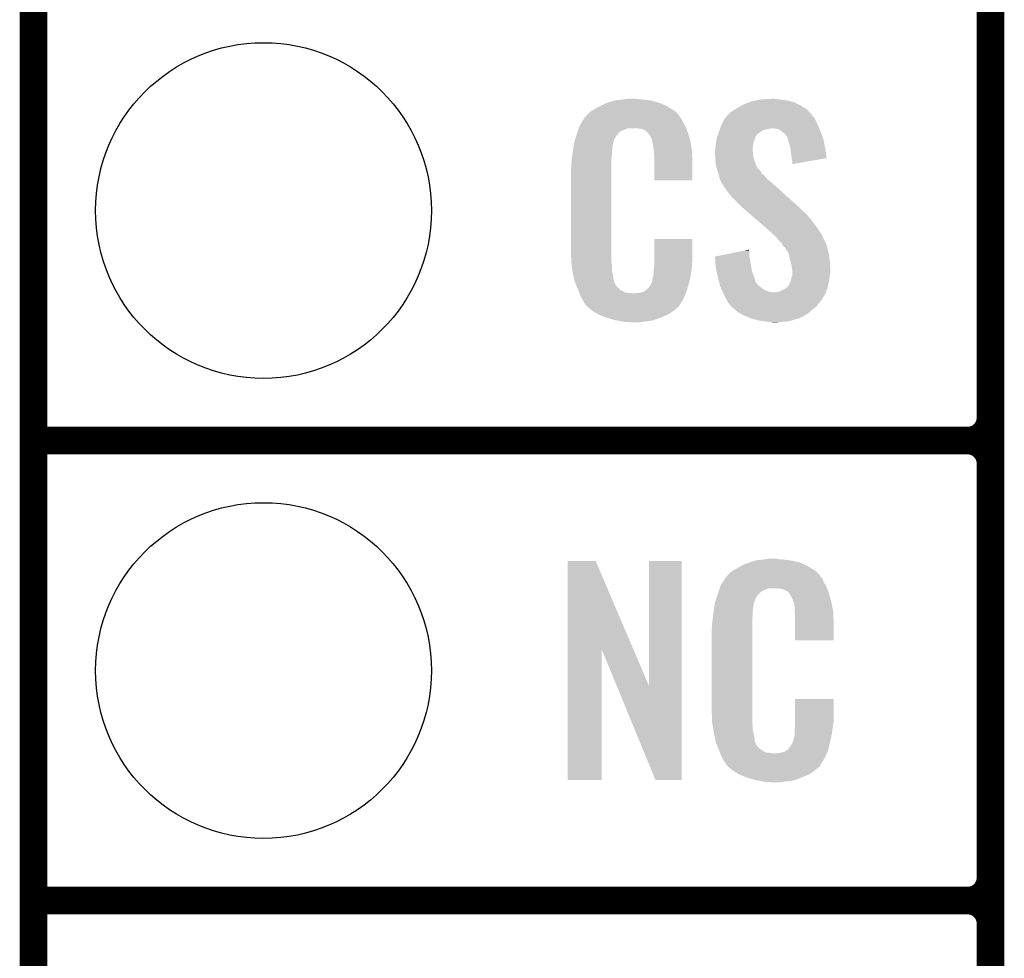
# Model space of a CAD drawing. Extents: x -0.05 to 0.95, y -0.15 to 1.54.
# Tile 5 of 32: x -0.05 to 0.16, y 0.34 to 0.54. Entities that reach past the tile are written whole.
import ezdxf

# ---------------------------------------------------------------- set-up
doc = ezdxf.new("R2010")
doc.units = 0
doc.layers.get('0').update_dxf_attribs({"linetype": 'CONTINUOUS'})
for name, color, linetype in [('GEOMAGNETIC_2_CLICK_V101_GKO', 5, 'CONTINUOUS'), ('GEOMAGNETIC_2_CLICK_V101_GTO', 14, 'CONTINUOUS'), ('GEOMAGNETIC_2_CLICK_V101_GTS', 12, 'CONTINUOUS')]:
    doc.layers.add(name, color=color, linetype=linetype)

# ---------------------------------------------------------------- blocks, each defined once
blk = doc.blocks.new('ROUND_41')
blk.add_circle((0, 0), 0.0365)

msp = doc.modelspace()

# ---------------------------------------------------------------- linework, layer by layer
at = {"layer": 'GEOMAGNETIC_2_CLICK_V101_GKO', "const_width": 0.006}
msp.add_lwpolyline([(-0.05, -0.15), (-0.05, 1.45)], dxfattribs=at)
at = {"layer": 'GEOMAGNETIC_2_CLICK_V101_GTO', "const_width": 0.006}
for points in [[(0.158, -0.022), (0.158, 0.722)], [(0.158, 0.455), (0.158, 0.545)], [(-0.05, 0.45), (0.153, 0.45)], [(-0.05, 0.45), (0.153, 0.45)], [(0.158, 0.355), (0.158, 0.445)], [(-0.05, 0.35), (0.153, 0.35)], [(-0.05, 0.35), (0.153, 0.35)], [(0.158, 0.255), (0.158, 0.345)]]:
    msp.add_lwpolyline(points, dxfattribs=at)
for points in [[(0.153, 0.45, 0.414214), (0.158, 0.455)], [(0.158, 0.445, 0.414214), (0.153, 0.45)], [(0.158, 0.445, 0.414214), (0.153, 0.45)], [(0.153, 0.35, 0.414214), (0.158, 0.355)], [(0.158, 0.345, 0.414214), (0.153, 0.35)], [(0.158, 0.345, 0.414214), (0.153, 0.35)]]:
    msp.add_lwpolyline(points, format="xyb", dxfattribs=at)
at = {"layer": 'GEOMAGNETIC_2_CLICK_V101_GTO'}
for points in [[(0.07167, 0.5219), (0.0723, 0.5223), (0.089, 0.5219), (0.08833, 0.5223)], [(0.0723, 0.5223), (0.0733, 0.5228), (0.08833, 0.5223), (0.0875, 0.5228)], [(0.0733, 0.5228), (0.0737, 0.523), (0.0875, 0.5228), (0.08701, 0.523)], [(0.0737, 0.523), (0.0746, 0.5234), (0.08701, 0.523), (0.08604, 0.5234)], [(0.0746, 0.5234), (0.07493, 0.5235), (0.08604, 0.5234), (0.0858, 0.5235)], [(0.07493, 0.5235), (0.07627, 0.5239), (0.0858, 0.5235), (0.0843, 0.5239)], [(0.07627, 0.5239), (0.0766, 0.524), (0.0843, 0.5239), (0.0835, 0.524)], [(0.0766, 0.524), (0.0778, 0.5241), (0.0835, 0.524), (0.0827, 0.5241)], [(0.0778, 0.5241), (0.0784, 0.5242), (0.0827, 0.5241), (0.0821, 0.5242)], [(0.0784, 0.5242), (0.079, 0.5243), (0.0815, 0.5242), (0.081, 0.5243)], [(0.10248, 0.522), (0.1028, 0.5222), (0.1181, 0.522), (0.11778, 0.5222)], [(0.1028, 0.5222), (0.1038, 0.5228), (0.11778, 0.5222), (0.1168, 0.5228)], [(0.1038, 0.5228), (0.1051, 0.5234), (0.1168, 0.5228), (0.1156, 0.5234)], [(0.1051, 0.5234), (0.10542, 0.5235), (0.1156, 0.5234), (0.1154, 0.5235)], [(0.10542, 0.5235), (0.1067, 0.5239), (0.1154, 0.5235), (0.114, 0.5239)], [(0.1067, 0.5239), (0.1079, 0.5241), (0.114, 0.5239), (0.1126, 0.5241)], [(0.1079, 0.5241), (0.1085, 0.5242), (0.1126, 0.5241), (0.1116, 0.5242)], [(0.1085, 0.5242), (0.1105, 0.5243), (0.1116, 0.5242), (0.1111, 0.5243)], [(0.06915, 0.5192), (0.06968, 0.5201), (0.0912, 0.5192), (0.0907, 0.5201)], [(0.06968, 0.5201), (0.0698, 0.5203), (0.0907, 0.5201), (0.09055, 0.5203)], [(0.0698, 0.5203), (0.07, 0.5204), (0.09055, 0.5203), (0.09047, 0.5204)], [(0.07, 0.5204), (0.07008, 0.5205), (0.09047, 0.5204), (0.0904, 0.5205)], [(0.07008, 0.5205), (0.07024, 0.5207), (0.0904, 0.5205), (0.0903, 0.5207)], [(0.07024, 0.5207), (0.0704, 0.5209), (0.0903, 0.5207), (0.09013, 0.5209)], [(0.0704, 0.5209), (0.07097, 0.5214), (0.09013, 0.5209), (0.0897, 0.5214)], [(0.07097, 0.5214), (0.0712, 0.5216), (0.0897, 0.5214), (0.08942, 0.5216)], [(0.0712, 0.5216), (0.07167, 0.5219), (0.08942, 0.5216), (0.089, 0.5219)], [(0.09993, 0.5194), (0.1003, 0.5201), (0.1201, 0.5194), (0.11975, 0.5201)], [(0.1003, 0.5201), (0.10039, 0.5202), (0.11975, 0.5201), (0.1197, 0.5202)], [(0.10039, 0.5202), (0.10076, 0.5206), (0.1197, 0.5202), (0.1193, 0.5206)], [(0.10076, 0.5206), (0.10094, 0.5208), (0.1193, 0.5206), (0.1192, 0.5208)], [(0.10094, 0.5208), (0.1014, 0.5213), (0.1192, 0.5208), (0.11874, 0.5213)], [(0.1014, 0.5213), (0.1016, 0.5214), (0.11874, 0.5213), (0.11865, 0.5214)], [(0.1016, 0.5214), (0.102, 0.5217), (0.11865, 0.5214), (0.11837, 0.5217)], [(0.102, 0.5217), (0.10248, 0.522), (0.11837, 0.5217), (0.1181, 0.522)], [(0.06832, 0.5173), (0.06854, 0.5179), (0.0777, 0.5173), (0.0792, 0.5179)], [(0.06854, 0.5179), (0.06862, 0.5181), (0.09187, 0.5179), (0.0918, 0.5181)], [(0.06854, 0.5179), (0.06854, 0.5179), (0.0792, 0.5179), (0.0811, 0.5179)], [(0.06862, 0.5181), (0.0688, 0.5186), (0.0918, 0.5181), (0.09153, 0.5186)], [(0.0688, 0.5186), (0.06915, 0.5192), (0.09153, 0.5186), (0.0912, 0.5192)], [(0.0818, 0.5178), (0.0811, 0.5179), (0.09191, 0.5178), (0.09187, 0.5179)], [(0.09921, 0.5178), (0.09925, 0.5179), (0.1099, 0.5178), (0.1103, 0.5179)], [(0.09925, 0.5179), (0.09939, 0.5183), (0.12077, 0.5179), (0.1206, 0.5183)], [(0.09939, 0.5183), (0.0995, 0.5186), (0.1206, 0.5183), (0.12046, 0.5186)], [(0.0995, 0.5186), (0.09993, 0.5194), (0.12046, 0.5186), (0.1201, 0.5194)], [(0.1114, 0.5178), (0.1105, 0.5179), (0.12081, 0.5178), (0.12077, 0.5179)], [(0.06771, 0.5154), (0.06798, 0.5163), (0.0762, 0.5154), (0.0767, 0.5163)], [(0.06798, 0.5163), (0.0681, 0.5167), (0.0767, 0.5163), (0.0771, 0.5167)], [(0.0681, 0.5167), (0.06817, 0.5169), (0.0771, 0.5167), (0.0772, 0.5169)], [(0.06817, 0.5169), (0.06832, 0.5173), (0.0772, 0.5169), (0.0777, 0.5173)], [(0.0823, 0.5177), (0.0818, 0.5178), (0.09194, 0.5177), (0.09191, 0.5178)], [(0.0833, 0.5172), (0.0823, 0.5177), (0.09212, 0.5172), (0.09194, 0.5177)], [(0.0834, 0.517), (0.0833, 0.5172), (0.09219, 0.517), (0.09212, 0.5172)], [(0.08366, 0.5167), (0.0834, 0.517), (0.0923, 0.5167), (0.09219, 0.517)], [(0.084, 0.5163), (0.08366, 0.5167), (0.09242, 0.5163), (0.0923, 0.5167)], [(0.0844, 0.5154), (0.084, 0.5163), (0.09268, 0.5154), (0.09242, 0.5163)], [(0.09844, 0.5154), (0.0985, 0.5158), (0.1067, 0.5154), (0.1068, 0.5158)], [(0.0985, 0.5158), (0.09864, 0.5162), (0.1068, 0.5158), (0.107, 0.5162)], [(0.09864, 0.5162), (0.09875, 0.5165), (0.107, 0.5162), (0.1072, 0.5165)], [(0.09875, 0.5165), (0.09879, 0.5166), (0.1072, 0.5165), (0.1074, 0.5166)], [(0.09879, 0.5166), (0.09882, 0.5167), (0.1074, 0.5166), (0.1074, 0.5167)], [(0.09882, 0.5167), (0.09893, 0.517), (0.1074, 0.5167), (0.1079, 0.517)], [(0.09893, 0.517), (0.09907, 0.5174), (0.1079, 0.517), (0.1084, 0.5174)], [(0.09907, 0.5174), (0.09918, 0.5177), (0.1084, 0.5174), (0.1094, 0.5177)], [(0.09918, 0.5177), (0.09921, 0.5178), (0.1094, 0.5177), (0.1099, 0.5178)], [(0.1121, 0.5176), (0.1114, 0.5178), (0.1209, 0.5176), (0.12081, 0.5178)], [(0.1127, 0.5172), (0.1121, 0.5176), (0.12107, 0.5172), (0.1209, 0.5176)], [(0.113, 0.5169), (0.1127, 0.5172), (0.1212, 0.5169), (0.12107, 0.5172)], [(0.1131, 0.5168), (0.113, 0.5169), (0.12123, 0.5168), (0.1212, 0.5169)], [(0.1135, 0.5165), (0.1131, 0.5168), (0.12133, 0.5165), (0.12123, 0.5168)], [(0.1137, 0.5161), (0.1135, 0.5165), (0.12147, 0.5161), (0.12133, 0.5165)], [(0.1139, 0.5159), (0.1137, 0.5161), (0.12153, 0.5159), (0.12147, 0.5161)], [(0.1139, 0.5158), (0.1139, 0.5159), (0.12157, 0.5158), (0.12153, 0.5159)], [(0.114, 0.5154), (0.1139, 0.5158), (0.1217, 0.5154), (0.12157, 0.5158)], [(0.06726, 0.5132), (0.06734, 0.5137), (0.0758, 0.5132), (0.0758, 0.5137)], [(0.06734, 0.5137), (0.06741, 0.5141), (0.0758, 0.5137), (0.0759, 0.5141)], [(0.06741, 0.5141), (0.06744, 0.5143), (0.0759, 0.5141), (0.0759, 0.5143)], [(0.06744, 0.5143), (0.0675, 0.5147), (0.0759, 0.5143), (0.07601, 0.5147)], [(0.0675, 0.5147), (0.06771, 0.5154), (0.07601, 0.5147), (0.0762, 0.5154)], [(0.08448, 0.515), (0.0844, 0.5154), (0.0928, 0.515), (0.09268, 0.5154)], [(0.0845, 0.5149), (0.08448, 0.515), (0.09281, 0.5149), (0.0928, 0.515)], [(0.0846, 0.5147), (0.0845, 0.5149), (0.09284, 0.5147), (0.09281, 0.5149)], [(0.0846, 0.5146), (0.0846, 0.5147), (0.09286, 0.5146), (0.09284, 0.5147)], [(0.0847, 0.5141), (0.0846, 0.5146), (0.09294, 0.5141), (0.09286, 0.5146)], [(0.0848, 0.5134), (0.0847, 0.5141), (0.09304, 0.5134), (0.09294, 0.5141)], [(0.0982, 0.5135), (0.09827, 0.5142), (0.10631, 0.5135), (0.1064, 0.5142)], [(0.09827, 0.5142), (0.0983, 0.5145), (0.1064, 0.5142), (0.10645, 0.5145)], [(0.0983, 0.5145), (0.09835, 0.5148), (0.10645, 0.5145), (0.1065, 0.5148)], [(0.09835, 0.5148), (0.09844, 0.5154), (0.1065, 0.5148), (0.1067, 0.5154)], [(0.1141, 0.515), (0.114, 0.5154), (0.12178, 0.515), (0.1217, 0.5154)], [(0.1144, 0.5141), (0.1141, 0.515), (0.12197, 0.5141), (0.12178, 0.515)], [(0.11449, 0.5135), (0.1144, 0.5141), (0.1221, 0.5135), (0.12197, 0.5141)], [(0.06701, 0.5111), (0.0671, 0.5119), (0.0756, 0.5111), (0.0757, 0.5119)], [(0.0671, 0.5119), (0.06719, 0.5127), (0.0757, 0.5119), (0.0757, 0.5127)], [(0.06719, 0.5127), (0.0672, 0.5128), (0.0757, 0.5127), (0.07572, 0.5128)], [(0.0672, 0.5128), (0.06726, 0.5132), (0.07572, 0.5128), (0.0758, 0.5132)], [(0.08483, 0.513), (0.0848, 0.5134), (0.0931, 0.513), (0.09304, 0.5134)], [(0.0849, 0.5121), (0.08483, 0.513), (0.09314, 0.5121), (0.0931, 0.513)], [(0.0849, 0.5106), (0.0849, 0.5121), (0.0932, 0.5106), (0.09314, 0.5121)], [(0.0981, 0.5131), (0.09817, 0.5134), (0.1063, 0.5131), (0.1063, 0.5134)], [(0.0981, 0.513), (0.0981, 0.5131), (0.1063, 0.513), (0.1063, 0.5131)], [(0.0981, 0.5126), (0.0981, 0.513), (0.1064, 0.5126), (0.1063, 0.513)], [(0.09814, 0.512), (0.0981, 0.5126), (0.1064, 0.512), (0.1064, 0.5126)], [(0.0982, 0.5112), (0.09814, 0.512), (0.1066, 0.5112), (0.1064, 0.512)], [(0.09817, 0.5134), (0.0982, 0.5135), (0.1063, 0.5134), (0.10631, 0.5135)], [(0.1147, 0.5122), (0.11449, 0.5135), (0.12229, 0.5122), (0.1221, 0.5135)], [(0.1148, 0.5114), (0.1147, 0.5122), (0.1224, 0.5114), (0.12229, 0.5122)], [(0.0668, 0.5091), (0.0669, 0.5096), (0.0756, 0.5091), (0.0756, 0.5096)], [(0.0669, 0.5103), (0.067, 0.511), (0.0756, 0.5103), (0.0756, 0.511)], [(0.0669, 0.5096), (0.0669, 0.5103), (0.0756, 0.5096), (0.0756, 0.5103)], [(0.067, 0.511), (0.06701, 0.5111), (0.0756, 0.511), (0.0756, 0.5111)], [(0.0849, 0.5066), (0.0849, 0.5106), (0.0932, 0.5066), (0.0932, 0.5106)], [(0.09823, 0.5108), (0.0982, 0.5112), (0.1067, 0.5108), (0.1066, 0.5112)], [(0.0983, 0.5099), (0.09823, 0.5108), (0.10705, 0.5099), (0.1067, 0.5108)], [(0.09841, 0.5095), (0.0983, 0.5099), (0.1072, 0.5095), (0.10705, 0.5099)], [(0.09844, 0.5094), (0.09841, 0.5095), (0.1073, 0.5094), (0.1072, 0.5095)], [(0.09849, 0.5092), (0.09844, 0.5094), (0.1074, 0.5092), (0.1073, 0.5094)], [(0.1149, 0.5107), (0.1148, 0.5114), (0.11836, 0.5107), (0.1224, 0.5114)], [(0.1149, 0.5101), (0.1149, 0.5107), (0.1149, 0.5101), (0.11836, 0.5107)], [(0.0668, 0.4914), (0.0668, 0.5091), (0.0756, 0.4914), (0.0756, 0.5091)], [(0.0986, 0.5088), (0.09849, 0.5092), (0.1078, 0.5088), (0.1074, 0.5092)], [(0.09867, 0.5086), (0.0986, 0.5088), (0.108, 0.5086), (0.1078, 0.5088)], [(0.09887, 0.508), (0.09867, 0.5086), (0.1083, 0.508), (0.108, 0.5086)], [(0.0989, 0.5079), (0.09887, 0.508), (0.10845, 0.5079), (0.1083, 0.508)], [(0.09897, 0.5076), (0.0989, 0.5079), (0.1089, 0.5076), (0.10845, 0.5079)], [(0.0991, 0.5071), (0.09897, 0.5076), (0.10926, 0.5071), (0.1089, 0.5076)], [(0.09918, 0.5069), (0.0991, 0.5071), (0.1094, 0.5069), (0.10926, 0.5071)], [(0.0993, 0.5066), (0.09918, 0.5069), (0.1098, 0.5066), (0.1094, 0.5069)], [(0.09938, 0.5063), (0.0993, 0.5066), (0.1102, 0.5063), (0.1098, 0.5066)], [(0.0994, 0.5062), (0.09938, 0.5063), (0.11031, 0.5062), (0.1102, 0.5063)], [(0.0995, 0.5061), (0.0994, 0.5062), (0.11042, 0.5061), (0.11031, 0.5062)], [(0.1007, 0.5043), (0.0995, 0.5061), (0.11243, 0.5043), (0.11042, 0.5061)], [(0.1015, 0.5033), (0.1007, 0.5043), (0.11354, 0.5033), (0.11243, 0.5043)], [(0.1021, 0.5026), (0.1015, 0.5033), (0.11432, 0.5026), (0.11354, 0.5033)], [(0.1037, 0.501), (0.1021, 0.5026), (0.1161, 0.501), (0.11432, 0.5026)], [(0.10382, 0.5009), (0.1037, 0.501), (0.1163, 0.5009), (0.1161, 0.501)], [(0.10428, 0.5005), (0.10382, 0.5009), (0.1166, 0.5005), (0.1163, 0.5009)], [(0.10497, 0.4999), (0.10428, 0.5005), (0.1172, 0.4999), (0.1166, 0.5005)], [(0.10578, 0.4992), (0.10497, 0.4999), (0.118, 0.4992), (0.1172, 0.4999)], [(0.10693, 0.4982), (0.10578, 0.4992), (0.1189, 0.4982), (0.118, 0.4992)], [(0.10947, 0.496), (0.10693, 0.4982), (0.1205, 0.496), (0.1189, 0.4982)], [(0.1097, 0.4958), (0.10947, 0.496), (0.12063, 0.4958), (0.1205, 0.496)], [(0.11083, 0.4948), (0.1097, 0.4958), (0.1213, 0.4948), (0.12063, 0.4958)], [(0.11105, 0.4946), (0.11083, 0.4948), (0.1214, 0.4946), (0.1213, 0.4948)], [(0.11139, 0.4943), (0.11105, 0.4946), (0.1215, 0.4943), (0.1214, 0.4946)], [(0.0849, 0.4889), (0.0849, 0.4938), (0.0932, 0.4889), (0.0932, 0.4938)], [(0.0849, 0.4938), (0.0849, 0.4938), (0.0932, 0.4938), (0.0849, 0.4938)], [(0.1115, 0.4942), (0.11139, 0.4943), (0.12155, 0.4942), (0.1215, 0.4943)], [(0.1121, 0.4934), (0.1115, 0.4942), (0.12195, 0.4934), (0.12155, 0.4942)], [(0.1127, 0.4928), (0.1121, 0.4934), (0.12225, 0.4928), (0.12195, 0.4934)], [(0.11275, 0.4927), (0.1127, 0.4928), (0.1223, 0.4927), (0.12225, 0.4928)], [(0.113, 0.4922), (0.11275, 0.4927), (0.12244, 0.4922), (0.1223, 0.4927)], [(0.1134, 0.4919), (0.113, 0.4922), (0.12252, 0.4919), (0.12244, 0.4922)], [(0.06689, 0.4889), (0.0668, 0.4914), (0.0756, 0.4889), (0.0756, 0.4914)], [(0.0981, 0.49), (0.10205, 0.4908), (0.1056, 0.49), (0.1056, 0.4908)], [(0.10205, 0.4908), (0.10452, 0.4913), (0.1056, 0.4908), (0.1055, 0.4913)], [(0.10452, 0.4913), (0.1055, 0.4915), (0.1055, 0.4913), (0.1055, 0.4915)], [(0.1135, 0.4916), (0.1134, 0.4919), (0.1226, 0.4916), (0.12252, 0.4919)], [(0.1136, 0.4915), (0.1135, 0.4916), (0.12262, 0.4915), (0.1226, 0.4916)], [(0.1141, 0.4908), (0.1136, 0.4915), (0.12278, 0.4908), (0.12262, 0.4915)], [(0.11421, 0.4903), (0.1141, 0.4908), (0.1229, 0.4903), (0.12278, 0.4908)], [(0.1143, 0.4899), (0.11421, 0.4903), (0.12295, 0.4899), (0.1229, 0.4903)], [(0.0669, 0.4887), (0.06689, 0.4889), (0.07563, 0.4887), (0.0756, 0.4889)], [(0.06697, 0.4882), (0.0669, 0.4887), (0.0757, 0.4882), (0.07563, 0.4887)], [(0.06708, 0.4873), (0.06697, 0.4882), (0.0757, 0.4873), (0.0757, 0.4882)], [(0.0849, 0.4883), (0.0849, 0.4889), (0.0931, 0.4883), (0.0932, 0.4889)], [(0.0849, 0.4878), (0.0849, 0.4883), (0.0931, 0.4878), (0.0931, 0.4883)], [(0.09811, 0.4899), (0.0981, 0.49), (0.1056, 0.4899), (0.1056, 0.49)], [(0.09819, 0.4889), (0.09811, 0.4899), (0.1058, 0.4889), (0.1056, 0.4899)], [(0.0983, 0.4875), (0.09819, 0.4889), (0.10605, 0.4875), (0.1058, 0.4889)], [(0.11457, 0.4888), (0.1143, 0.4899), (0.1231, 0.4888), (0.12295, 0.4899)], [(0.1147, 0.4883), (0.11457, 0.4888), (0.12313, 0.4883), (0.1231, 0.4888)], [(0.11488, 0.4872), (0.1147, 0.4883), (0.1232, 0.4872), (0.12313, 0.4883)], [(0.0672, 0.4864), (0.06708, 0.4873), (0.07584, 0.4864), (0.0757, 0.4873)], [(0.06745, 0.4854), (0.0672, 0.4864), (0.076, 0.4854), (0.07584, 0.4864)], [(0.0847, 0.486), (0.08472, 0.4861), (0.09288, 0.486), (0.0929, 0.4861)], [(0.0847, 0.4857), (0.0847, 0.486), (0.09281, 0.4857), (0.09288, 0.486)], [(0.08472, 0.4861), (0.0848, 0.4865), (0.0929, 0.4861), (0.09295, 0.4865)], [(0.0848, 0.487), (0.08488, 0.4876), (0.09302, 0.487), (0.0931, 0.4876)], [(0.0848, 0.4865), (0.0848, 0.487), (0.09295, 0.4865), (0.09302, 0.487)], [(0.08488, 0.4876), (0.0849, 0.4878), (0.0931, 0.4876), (0.0931, 0.4878)], [(0.09848, 0.4867), (0.0983, 0.4875), (0.1062, 0.4867), (0.10605, 0.4875)], [(0.09873, 0.4856), (0.09848, 0.4867), (0.1066, 0.4856), (0.1062, 0.4867)], [(0.1147, 0.4853), (0.1149, 0.4859), (0.12301, 0.4853), (0.12309, 0.4859)], [(0.1149, 0.4871), (0.11488, 0.4872), (0.1232, 0.4871), (0.1232, 0.4872)], [(0.1149, 0.4867), (0.1149, 0.4871), (0.1232, 0.4867), (0.1232, 0.4871)], [(0.1149, 0.486), (0.1149, 0.4867), (0.1231, 0.486), (0.1232, 0.4867)], [(0.1149, 0.4859), (0.1149, 0.486), (0.12309, 0.4859), (0.1231, 0.486)], [(0.06767, 0.4845), (0.06745, 0.4854), (0.0762, 0.4845), (0.076, 0.4854)], [(0.0677, 0.4844), (0.06767, 0.4845), (0.07625, 0.4844), (0.0762, 0.4845)], [(0.06799, 0.4837), (0.0677, 0.4844), (0.0766, 0.4837), (0.07625, 0.4844)], [(0.06803, 0.4836), (0.06799, 0.4837), (0.0767, 0.4836), (0.0766, 0.4837)], [(0.0839, 0.4835), (0.0844, 0.4844), (0.09225, 0.4835), (0.0925, 0.4844)], [(0.0844, 0.4844), (0.0846, 0.4854), (0.0925, 0.4844), (0.09274, 0.4854)], [(0.0846, 0.4855), (0.0847, 0.4857), (0.09276, 0.4855), (0.09281, 0.4857)], [(0.0846, 0.4854), (0.0846, 0.4855), (0.09274, 0.4854), (0.09276, 0.4855)], [(0.0988, 0.4853), (0.09873, 0.4856), (0.10669, 0.4853), (0.1066, 0.4856)], [(0.09898, 0.4846), (0.0988, 0.4853), (0.1069, 0.4846), (0.10669, 0.4853)], [(0.09901, 0.4845), (0.09898, 0.4846), (0.107, 0.4845), (0.1069, 0.4846)], [(0.09909, 0.4842), (0.09901, 0.4845), (0.1072, 0.4842), (0.107, 0.4845)], [(0.09919, 0.4838), (0.09909, 0.4842), (0.1075, 0.4838), (0.1072, 0.4842)], [(0.0993, 0.4834), (0.09919, 0.4838), (0.108, 0.4834), (0.1075, 0.4838)], [(0.1141, 0.4836), (0.1142, 0.4839), (0.12266, 0.4836), (0.12272, 0.4839)], [(0.1142, 0.4839), (0.1144, 0.4843), (0.12272, 0.4839), (0.1228, 0.4843)], [(0.1144, 0.4843), (0.1146, 0.4847), (0.1228, 0.4843), (0.12289, 0.4847)], [(0.1146, 0.4847), (0.11468, 0.4852), (0.12289, 0.4847), (0.123, 0.4852)], [(0.11468, 0.4852), (0.1147, 0.4853), (0.123, 0.4852), (0.12301, 0.4853)], [(0.06811, 0.4834), (0.06803, 0.4836), (0.0768, 0.4834), (0.0767, 0.4836)], [(0.06819, 0.4832), (0.06811, 0.4834), (0.0771, 0.4832), (0.0768, 0.4834)], [(0.06832, 0.4829), (0.06819, 0.4832), (0.0774, 0.4829), (0.0771, 0.4832)], [(0.0684, 0.4827), (0.06832, 0.4829), (0.0777, 0.4827), (0.0774, 0.4829)], [(0.06848, 0.4825), (0.0684, 0.4827), (0.078, 0.4825), (0.0777, 0.4827)], [(0.06859, 0.4822), (0.06848, 0.4825), (0.0786, 0.4822), (0.078, 0.4825)], [(0.06867, 0.482), (0.06859, 0.4822), (0.0804, 0.482), (0.0786, 0.4822)], [(0.0689, 0.4814), (0.06867, 0.482), (0.09151, 0.4814), (0.09175, 0.482)], [(0.0808, 0.482), (0.0811, 0.4821), (0.09175, 0.482), (0.09179, 0.4821)], [(0.0815, 0.4821), (0.0825, 0.4823), (0.09179, 0.4821), (0.09188, 0.4823)], [(0.0825, 0.4823), (0.083, 0.4826), (0.09188, 0.4823), (0.092, 0.4826)], [(0.083, 0.4826), (0.0833, 0.4829), (0.092, 0.4826), (0.09208, 0.4829)], [(0.0834, 0.4829), (0.0835, 0.4831), (0.09208, 0.4829), (0.09214, 0.4831)], [(0.0835, 0.4831), (0.0839, 0.4835), (0.09214, 0.4831), (0.09225, 0.4835)], [(0.09949, 0.483), (0.0993, 0.4834), (0.1085, 0.483), (0.108, 0.4834)], [(0.09967, 0.4826), (0.09949, 0.483), (0.1092, 0.4826), (0.1085, 0.483)], [(0.09981, 0.4823), (0.09967, 0.4826), (0.1101, 0.4823), (0.1092, 0.4826)], [(0.09986, 0.4822), (0.09981, 0.4823), (0.111, 0.4822), (0.1101, 0.4823)], [(0.09991, 0.4821), (0.09986, 0.4822), (0.1222, 0.4821), (0.12223, 0.4822)], [(0.1, 0.4819), (0.09991, 0.4821), (0.12208, 0.4819), (0.1222, 0.4821)], [(0.1004, 0.4811), (0.1, 0.4819), (0.1216, 0.4811), (0.12208, 0.4819)], [(0.1113, 0.4822), (0.1116, 0.4823), (0.12223, 0.4822), (0.12227, 0.4823)], [(0.1116, 0.4823), (0.1121, 0.4824), (0.12227, 0.4823), (0.1223, 0.4824)], [(0.1121, 0.4824), (0.113, 0.4828), (0.1223, 0.4824), (0.12243, 0.4828)], [(0.113, 0.4828), (0.1135, 0.4831), (0.12243, 0.4828), (0.12253, 0.4831)], [(0.1135, 0.4831), (0.11377, 0.4833), (0.12253, 0.4831), (0.1226, 0.4833)], [(0.11377, 0.4833), (0.1139, 0.4834), (0.1226, 0.4833), (0.12262, 0.4834)], [(0.1139, 0.4834), (0.1141, 0.4836), (0.12262, 0.4834), (0.12266, 0.4836)], [(0.06918, 0.4809), (0.0689, 0.4814), (0.0913, 0.4809), (0.09151, 0.4814)], [(0.0694, 0.4805), (0.06918, 0.4809), (0.09106, 0.4805), (0.0913, 0.4809)], [(0.0696, 0.4802), (0.0694, 0.4805), (0.09088, 0.4802), (0.09106, 0.4805)], [(0.0697, 0.4799), (0.0696, 0.4802), (0.0907, 0.4799), (0.09088, 0.4802)], [(0.0698, 0.4798), (0.0697, 0.4799), (0.09064, 0.4798), (0.0907, 0.4799)], [(0.0698, 0.4797), (0.0698, 0.4798), (0.09058, 0.4797), (0.09064, 0.4798)], [(0.0701, 0.4794), (0.0698, 0.4797), (0.0904, 0.4794), (0.09058, 0.4797)], [(0.0703, 0.4792), (0.0701, 0.4794), (0.0903, 0.4792), (0.0904, 0.4794)], [(0.10045, 0.481), (0.1004, 0.4811), (0.1215, 0.481), (0.1216, 0.4811)], [(0.1006, 0.4807), (0.10045, 0.481), (0.1214, 0.4807), (0.1215, 0.481)], [(0.10088, 0.4802), (0.1006, 0.4807), (0.121, 0.4802), (0.1214, 0.4807)], [(0.1011, 0.4798), (0.10088, 0.4802), (0.12067, 0.4798), (0.121, 0.4802)], [(0.1015, 0.4794), (0.1011, 0.4798), (0.12033, 0.4794), (0.12067, 0.4798)], [(0.1016, 0.4792), (0.1015, 0.4794), (0.12017, 0.4792), (0.12033, 0.4794)], [(0.0705, 0.479), (0.0703, 0.4792), (0.09005, 0.479), (0.0903, 0.4792)], [(0.07073, 0.4788), (0.0705, 0.479), (0.0898, 0.4788), (0.09005, 0.479)], [(0.0712, 0.4784), (0.07073, 0.4788), (0.08933, 0.4784), (0.0898, 0.4788)], [(0.07152, 0.4782), (0.0712, 0.4784), (0.0891, 0.4782), (0.08933, 0.4784)], [(0.07264, 0.4775), (0.07152, 0.4782), (0.0881, 0.4775), (0.0891, 0.4782)], [(0.0728, 0.4774), (0.07264, 0.4775), (0.08787, 0.4774), (0.0881, 0.4775)], [(0.07409, 0.4769), (0.0728, 0.4774), (0.0867, 0.4769), (0.08787, 0.4774)], [(0.10183, 0.479), (0.1016, 0.4792), (0.12, 0.479), (0.12017, 0.4792)], [(0.10253, 0.4784), (0.10183, 0.479), (0.1192, 0.4784), (0.12, 0.479)], [(0.103, 0.478), (0.10253, 0.4784), (0.11874, 0.478), (0.1192, 0.4784)], [(0.10353, 0.4777), (0.103, 0.478), (0.1184, 0.4777), (0.11874, 0.478)], [(0.1044, 0.4772), (0.10353, 0.4777), (0.11765, 0.4772), (0.1184, 0.4777)], [(0.0746, 0.4767), (0.07409, 0.4769), (0.08619, 0.4767), (0.0867, 0.4769)], [(0.0763, 0.4762), (0.0746, 0.4767), (0.0849, 0.4762), (0.08619, 0.4767)], [(0.07737, 0.476), (0.0763, 0.4762), (0.084, 0.476), (0.0849, 0.4762)], [(0.0779, 0.4759), (0.07737, 0.476), (0.0829, 0.4759), (0.084, 0.476)], [(0.0785, 0.4758), (0.0779, 0.4759), (0.0823, 0.4758), (0.0829, 0.4759)], [(0.0796, 0.4757), (0.0792, 0.4758), (0.0817, 0.4757), (0.0823, 0.4758)], [(0.10464, 0.4771), (0.1044, 0.4772), (0.1175, 0.4771), (0.11765, 0.4772)], [(0.10489, 0.477), (0.10464, 0.4771), (0.1174, 0.477), (0.1175, 0.4771)], [(0.10513, 0.4769), (0.10489, 0.477), (0.117, 0.4769), (0.1174, 0.477)], [(0.10586, 0.4766), (0.10513, 0.4769), (0.1165, 0.4766), (0.117, 0.4769)], [(0.1061, 0.4765), (0.10586, 0.4766), (0.1161, 0.4765), (0.1165, 0.4766)], [(0.1065, 0.4764), (0.1061, 0.4765), (0.1157, 0.4764), (0.1161, 0.4765)], [(0.1077, 0.4761), (0.1065, 0.4764), (0.1148, 0.4761), (0.1157, 0.4764)], [(0.1091, 0.4759), (0.1077, 0.4761), (0.1138, 0.4759), (0.1148, 0.4761)], [(0.1097, 0.4758), (0.1091, 0.4759), (0.1126, 0.4758), (0.1138, 0.4759)], [(0.1106, 0.4757), (0.1103, 0.4758), (0.1113, 0.4757), (0.1126, 0.4758)], [(0.0661, 0.4046), (0.0661, 0.4238), (0.08039, 0.4046), (0.0722, 0.4238)], [(0.0661, 0.4238), (0.0661, 0.4238), (0.0722, 0.4238), (0.0661, 0.4238)], [(0.0838, 0.3966), (0.0838, 0.4238), (0.0909, 0.3966), (0.0909, 0.4238)], [(0.0838, 0.4238), (0.0838, 0.4238), (0.0909, 0.4238), (0.0838, 0.4238)], [(0.1062, 0.4237), (0.10687, 0.4239), (0.1157, 0.4237), (0.1149, 0.4239)], [(0.10687, 0.4239), (0.1072, 0.424), (0.1149, 0.4239), (0.1141, 0.424)], [(0.1072, 0.424), (0.1084, 0.4241), (0.1141, 0.424), (0.1133, 0.4241)], [(0.1084, 0.4241), (0.109, 0.4242), (0.1133, 0.4241), (0.1127, 0.4242)], [(0.109, 0.4242), (0.1096, 0.4243), (0.1121, 0.4242), (0.1116, 0.4243)], [(0.10157, 0.4214), (0.1018, 0.4216), (0.1203, 0.4214), (0.12002, 0.4216)], [(0.1018, 0.4216), (0.10231, 0.4219), (0.12002, 0.4216), (0.1196, 0.4219)], [(0.10231, 0.4219), (0.103, 0.4223), (0.1196, 0.4219), (0.11893, 0.4223)], [(0.103, 0.4223), (0.10393, 0.4228), (0.11893, 0.4223), (0.1181, 0.4228)], [(0.10393, 0.4228), (0.1043, 0.423), (0.1181, 0.4228), (0.11764, 0.423)], [(0.1043, 0.423), (0.1053, 0.4234), (0.11764, 0.423), (0.11673, 0.4234)], [(0.1053, 0.4234), (0.1056, 0.4235), (0.11673, 0.4234), (0.1165, 0.4235)], [(0.1056, 0.4235), (0.1062, 0.4237), (0.1165, 0.4235), (0.1157, 0.4237)], [(0.09979, 0.4192), (0.10037, 0.4201), (0.1218, 0.4192), (0.1214, 0.4201)], [(0.10037, 0.4201), (0.1005, 0.4203), (0.1214, 0.4201), (0.1212, 0.4203)], [(0.1005, 0.4203), (0.1006, 0.4204), (0.1212, 0.4203), (0.1211, 0.4204)], [(0.1006, 0.4204), (0.10068, 0.4205), (0.1211, 0.4204), (0.121, 0.4205)], [(0.10068, 0.4205), (0.10084, 0.4207), (0.121, 0.4205), (0.1209, 0.4207)], [(0.10084, 0.4207), (0.101, 0.4209), (0.1209, 0.4207), (0.12073, 0.4209)], [(0.101, 0.4209), (0.10157, 0.4214), (0.12073, 0.4209), (0.1203, 0.4214)], [(0.09895, 0.4173), (0.09915, 0.4179), (0.1083, 0.4173), (0.1098, 0.4179)], [(0.09915, 0.4179), (0.09922, 0.4181), (0.12247, 0.4179), (0.1224, 0.4181)], [(0.09915, 0.4179), (0.09915, 0.4179), (0.1098, 0.4179), (0.1117, 0.4179)], [(0.09922, 0.4181), (0.0994, 0.4186), (0.1224, 0.4181), (0.12213, 0.4186)], [(0.0994, 0.4186), (0.09979, 0.4192), (0.12213, 0.4186), (0.1218, 0.4192)], [(0.1124, 0.4178), (0.1117, 0.4179), (0.12251, 0.4178), (0.12247, 0.4179)], [(0.1129, 0.4177), (0.1124, 0.4178), (0.12254, 0.4177), (0.12251, 0.4178)], [(0.1139, 0.4172), (0.1129, 0.4177), (0.12272, 0.4172), (0.12254, 0.4177)], [(0.0981, 0.4147), (0.09832, 0.4154), (0.10661, 0.4147), (0.1068, 0.4154)], [(0.09832, 0.4154), (0.09861, 0.4163), (0.1068, 0.4154), (0.1073, 0.4163)], [(0.09861, 0.4163), (0.0987, 0.4166), (0.1073, 0.4163), (0.1076, 0.4166)], [(0.0987, 0.4166), (0.09895, 0.4173), (0.1076, 0.4166), (0.1083, 0.4173)], [(0.1141, 0.417), (0.1139, 0.4172), (0.12279, 0.417), (0.12272, 0.4172)], [(0.11431, 0.4167), (0.1141, 0.417), (0.1229, 0.4167), (0.12279, 0.417)], [(0.1146, 0.4163), (0.11431, 0.4167), (0.12302, 0.4163), (0.1229, 0.4167)], [(0.115, 0.4154), (0.1146, 0.4163), (0.12328, 0.4154), (0.12302, 0.4163)], [(0.11516, 0.415), (0.115, 0.4154), (0.1234, 0.415), (0.12328, 0.4154)], [(0.0978, 0.4128), (0.09786, 0.4132), (0.10632, 0.4128), (0.1064, 0.4132)], [(0.09786, 0.4132), (0.09794, 0.4137), (0.1064, 0.4132), (0.1064, 0.4137)], [(0.09794, 0.4137), (0.09801, 0.4141), (0.1064, 0.4137), (0.1065, 0.4141)], [(0.09801, 0.4141), (0.09804, 0.4143), (0.1065, 0.4141), (0.1065, 0.4143)], [(0.09804, 0.4143), (0.0981, 0.4147), (0.1065, 0.4143), (0.10661, 0.4147)], [(0.1152, 0.4149), (0.11516, 0.415), (0.12342, 0.4149), (0.1234, 0.415)], [(0.1153, 0.4147), (0.1152, 0.4149), (0.12346, 0.4147), (0.12342, 0.4149)], [(0.1153, 0.4146), (0.1153, 0.4147), (0.12348, 0.4146), (0.12346, 0.4147)], [(0.1154, 0.4141), (0.1153, 0.4146), (0.12358, 0.4141), (0.12348, 0.4146)], [(0.1154, 0.4134), (0.1154, 0.4141), (0.12372, 0.4134), (0.12358, 0.4141)], [(0.11543, 0.413), (0.1154, 0.4134), (0.1238, 0.413), (0.12372, 0.4134)], [(0.0975, 0.4103), (0.0976, 0.411), (0.1062, 0.4103), (0.1062, 0.411)], [(0.0976, 0.411), (0.09761, 0.4111), (0.1062, 0.411), (0.1062, 0.4111)], [(0.09761, 0.4111), (0.0977, 0.4119), (0.1062, 0.4111), (0.1063, 0.4119)], [(0.0977, 0.4119), (0.09779, 0.4127), (0.1063, 0.4119), (0.1063, 0.4127)], [(0.09779, 0.4127), (0.0978, 0.4128), (0.1063, 0.4127), (0.10632, 0.4128)], [(0.1155, 0.4121), (0.11543, 0.413), (0.12384, 0.4121), (0.1238, 0.413)], [(0.1155, 0.4106), (0.1155, 0.4121), (0.1239, 0.4106), (0.12384, 0.4121)], [(0.0974, 0.4091), (0.0975, 0.4096), (0.1062, 0.4091), (0.1062, 0.4096)], [(0.0974, 0.3914), (0.0974, 0.4091), (0.1062, 0.3914), (0.1062, 0.4091)], [(0.0975, 0.4096), (0.0975, 0.4103), (0.1062, 0.4096), (0.1062, 0.4103)], [(0.1155, 0.4066), (0.1155, 0.4106), (0.1239, 0.4066), (0.1239, 0.4106)], [(0.0661, 0.3762), (0.0661, 0.4046), (0.0735, 0.3762), (0.0735, 0.4046)], [(0.07679, 0.3966), (0.0735, 0.4046), (0.0838, 0.3966), (0.08039, 0.4046)], [(0.0852, 0.3762), (0.07679, 0.3966), (0.0909, 0.3762), (0.0909, 0.3966)], [(0.1155, 0.3889), (0.1155, 0.3938), (0.1239, 0.3889), (0.1239, 0.3938)], [(0.1155, 0.3938), (0.1155, 0.3938), (0.1239, 0.3938), (0.1155, 0.3938)], [(0.09749, 0.3889), (0.0974, 0.3914), (0.1062, 0.3889), (0.1062, 0.3914)], [(0.0975, 0.3887), (0.09749, 0.3889), (0.10623, 0.3887), (0.1062, 0.3889)], [(0.09759, 0.3882), (0.0975, 0.3887), (0.1063, 0.3882), (0.10623, 0.3887)], [(0.09774, 0.3873), (0.09759, 0.3882), (0.1063, 0.3873), (0.1063, 0.3882)], [(0.1154, 0.3871), (0.11547, 0.3876), (0.12363, 0.3871), (0.1237, 0.3876)], [(0.11547, 0.3876), (0.1155, 0.3878), (0.1237, 0.3876), (0.12373, 0.3878)], [(0.1155, 0.3883), (0.1155, 0.3889), (0.1238, 0.3883), (0.1239, 0.3889)], [(0.1155, 0.3878), (0.1155, 0.3883), (0.12373, 0.3878), (0.1238, 0.3883)], [(0.0979, 0.3864), (0.09774, 0.3873), (0.10649, 0.3864), (0.1063, 0.3873)], [(0.0981, 0.3854), (0.0979, 0.3864), (0.1067, 0.3854), (0.10649, 0.3864)], [(0.09828, 0.3845), (0.0981, 0.3854), (0.1068, 0.3845), (0.1067, 0.3854)], [(0.115, 0.3844), (0.1153, 0.3854), (0.1231, 0.3844), (0.12334, 0.3854)], [(0.1153, 0.3855), (0.1154, 0.3857), (0.12336, 0.3855), (0.12341, 0.3857)], [(0.1153, 0.3854), (0.1153, 0.3855), (0.12334, 0.3854), (0.12336, 0.3855)], [(0.1154, 0.3861), (0.1154, 0.3871), (0.1235, 0.3861), (0.12363, 0.3871)], [(0.1154, 0.3857), (0.1154, 0.3861), (0.12341, 0.3857), (0.1235, 0.3861)], [(0.0983, 0.3844), (0.09828, 0.3845), (0.10685, 0.3844), (0.1068, 0.3845)], [(0.09859, 0.3837), (0.0983, 0.3844), (0.1072, 0.3837), (0.10685, 0.3844)], [(0.09863, 0.3836), (0.09859, 0.3837), (0.1073, 0.3836), (0.1072, 0.3837)], [(0.09871, 0.3834), (0.09863, 0.3836), (0.1074, 0.3834), (0.1073, 0.3836)], [(0.09879, 0.3832), (0.09871, 0.3834), (0.1077, 0.3832), (0.1074, 0.3834)], [(0.09892, 0.3829), (0.09879, 0.3832), (0.108, 0.3829), (0.1077, 0.3832)], [(0.1141, 0.3831), (0.1145, 0.3835), (0.12281, 0.3831), (0.1229, 0.3835)], [(0.1141, 0.3829), (0.1141, 0.3831), (0.12277, 0.3829), (0.12281, 0.3831)], [(0.1145, 0.3835), (0.115, 0.3844), (0.1229, 0.3835), (0.1231, 0.3844)], [(0.099, 0.3827), (0.09892, 0.3829), (0.1083, 0.3827), (0.108, 0.3829)], [(0.09908, 0.3825), (0.099, 0.3827), (0.1086, 0.3825), (0.1083, 0.3827)], [(0.09919, 0.3822), (0.09908, 0.3825), (0.1092, 0.3822), (0.1086, 0.3825)], [(0.09927, 0.382), (0.09919, 0.3822), (0.111, 0.382), (0.1092, 0.3822)], [(0.0995, 0.3814), (0.09927, 0.382), (0.12214, 0.3814), (0.12242, 0.382)], [(0.09978, 0.3809), (0.0995, 0.3814), (0.1219, 0.3809), (0.12214, 0.3814)], [(0.1114, 0.382), (0.1117, 0.3821), (0.12242, 0.382), (0.12246, 0.3821)], [(0.1121, 0.3821), (0.1131, 0.3823), (0.12246, 0.3821), (0.12256, 0.3823)], [(0.1131, 0.3823), (0.1136, 0.3826), (0.12256, 0.3823), (0.1227, 0.3826)], [(0.1136, 0.3826), (0.114, 0.3829), (0.1227, 0.3826), (0.12277, 0.3829)], [(0.1, 0.3805), (0.09978, 0.3809), (0.12166, 0.3805), (0.1219, 0.3809)], [(0.1004, 0.3799), (0.1, 0.3805), (0.1213, 0.3799), (0.12166, 0.3805)], [(0.1005, 0.3798), (0.1004, 0.3799), (0.12124, 0.3798), (0.1213, 0.3799)], [(0.1005, 0.3797), (0.1005, 0.3798), (0.12118, 0.3797), (0.12124, 0.3798)], [(0.10076, 0.3794), (0.1005, 0.3797), (0.121, 0.3794), (0.12118, 0.3797)], [(0.10093, 0.3792), (0.10076, 0.3794), (0.1209, 0.3792), (0.121, 0.3794)], [(0.1011, 0.379), (0.10093, 0.3792), (0.12065, 0.379), (0.1209, 0.3792)], [(0.10133, 0.3788), (0.1011, 0.379), (0.1204, 0.3788), (0.12065, 0.379)], [(0.1018, 0.3784), (0.10133, 0.3788), (0.11993, 0.3784), (0.1204, 0.3788)], [(0.10212, 0.3782), (0.1018, 0.3784), (0.1197, 0.3782), (0.11993, 0.3784)], [(0.10324, 0.3775), (0.10212, 0.3782), (0.1187, 0.3775), (0.1197, 0.3782)], [(0.1034, 0.3774), (0.10324, 0.3775), (0.11847, 0.3774), (0.1187, 0.3775)], [(0.10469, 0.3769), (0.1034, 0.3774), (0.1173, 0.3769), (0.11847, 0.3774)], [(0.1052, 0.3767), (0.10469, 0.3769), (0.11679, 0.3767), (0.1173, 0.3769)], [(0.1069, 0.3762), (0.1052, 0.3767), (0.1155, 0.3762), (0.11679, 0.3767)], [(0.10797, 0.376), (0.1069, 0.3762), (0.1146, 0.376), (0.1155, 0.3762)], [(0.1085, 0.3759), (0.10797, 0.376), (0.1135, 0.3759), (0.1146, 0.376)], [(0.1092, 0.3758), (0.1085, 0.3759), (0.1129, 0.3758), (0.1135, 0.3759)], [(0.1103, 0.3757), (0.1098, 0.3758), (0.1123, 0.3757), (0.1129, 0.3758)]]:
    msp.add_solid(points, dxfattribs=at)

# ---------------------------------------------------------------- block references
at = {"layer": 'GEOMAGNETIC_2_CLICK_V101_GTS'}
for p in [(0, 0.5), (0, 0.4)]:
    msp.add_blockref('ROUND_41', p, dxfattribs=at)

doc.saveas('drawing.dxf')
